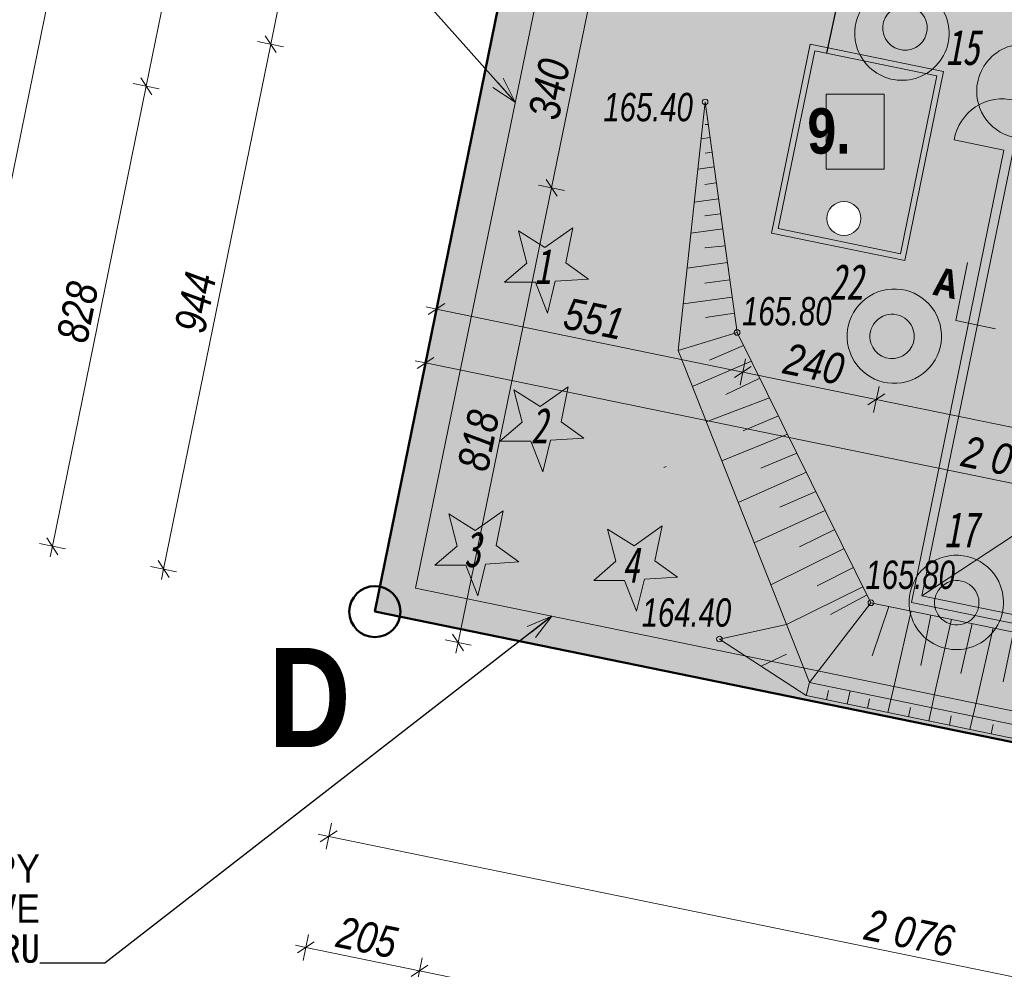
# Model space of a CAD drawing. Header units: millimetres. Extents: x -93597 to 292718, y -849320 to -636506.
# Tile 4 of 68: x 4977 to 22334, y -721969 to -705231. Entities that reach past the tile are written whole.
import ezdxf
from ezdxf.xclip import XClip

# ---------------------------------------------------------------- set-up
doc = ezdxf.new("R2010")
doc.units = ezdxf.units.MM
doc.header["$MEASUREMENT"] = 0
doc.header["$XCLIPFRAME"] = 0
for name, color, linetype, lineweight in [('! PZT - bilans terenu_Nr_pióra__229', 154, 'Continuous', 15), ('! PZT - bilans terenu_Nr_pióra__243', 100, 'Continuous', 25), ('0_Nr_pióra__1', 7, 'Continuous', 13), ('Mapa Poniatowa - do zatwierdzenia (3)_39_0_Nr_pióra__1', 7, 'Continuous', 13), ('PZT DRZEWA DO USUNIĘCIA _Nr_pióra__1', 7, 'Continuous', 13), ('PZT DRZEWA DO USUNIĘCIA _Nr_pióra__161', 7, 'Continuous', 5), ('PZT DRZEWA DO USUNIĘCIA _Nr_pióra__20', 1, 'Continuous', 13), ('PZT_Nr_pióra__41', 7, 'Continuous', 15), ('PZT_Nr_pióra__85', 7, 'Continuous', 13), ('WOD-KAN zbiornik deszcz_Nr_pióra__41', 7, 'Continuous', 15), ('WOD-KAN zbiornik sanit_Nr_pióra__37', 7, 'Continuous', 15), ('Wymiarowanie - PZT_Nr_pióra__1', 7, 'Continuous', 13), ('Wymiarowanie - PZT_Nr_pióra__101', 7, 'Continuous', 5), ('Wymiarowanie - PZT_Nr_pióra__161', 7, 'Continuous', 5)]:
    doc.layers.add(name, color=color, linetype=linetype, lineweight=lineweight)
for name, color, linetype, lineweight, true_color in [('! PZT - bilans terenu_Nr_pióra__246', 7, 'Continuous', 25, 0x42972d), ('0_Nr_pióra__140', 7, 'Continuous', 13, 0x7e20ff), ('0_Nr_pióra__214', 7, 'Continuous', 50, 0xac060b), ('0_Nr_pióra__252', 7, 'Continuous', 25, 0x623100), ('_e_elektryka_Nr_pióra__218', 7, 'Continuous', 15, 0xd90005), ('PZT DRZEWA DO USUNIĘCIA _Nr_pióra__220', 7, 'Continuous', 5, 0xd90005), ('PZT DRZEWA NOWE NASADZENIA _Nr_pióra__78', 7, 'Continuous', 13, 0x00bb5e), ('PZT_Nr_pióra__201', 7, 'Continuous', 5, 0x595959), ('PZT_Nr_pióra__212', 7, 'Continuous', 15, 0x5eaeff), ('PZT_Nr_pióra__214', 7, 'Continuous', 50, 0xac060b), ('Wymiarowanie - PZT_Nr_pióra__212', 7, 'Continuous', 15, 0x5eaeff), ('Wymiarowanie - PZT_Nr_pióra__232', 7, 'Continuous', 13, 0x24a2ff)]:
    doc.layers.add(name, color=color, linetype=linetype, lineweight=lineweight, true_color=true_color)
doc.layers.add('PZT MDCP', color=7, linetype='Continuous')
doc.layers.add('Wymiarowanie - PZT', color=7, linetype='Continuous')
doc.styles.add('GENERATED_STYLE_1', font='txt')
doc.styles.add('GENERATED_STYLE_10', font='msgothic.ttc')
doc.styles.add('GENERATED_STYLE_5', font='txt')
doc.styles.add('GENERATED_STYLE_8', font='segoeui.ttf')
doc.styles.add('GENERATED_STYLE_9', font='msgothic.ttc')
doc.linetypes.add('Przekreślana podwójnie kopia-000', pattern='A,0,[2,PT.A.Z11.Shx,S=9.920635,R=0,X=0,Y=0],-1250,0', length=1250)
doc.dimstyles.new('GENERATED_STYLE__1', dxfattribs={"dimtxt": 550.000012, "dimasz": 237.5, "dimexe": 0.18, "dimexo": 0, "dimgap": 0.09, "dimtad": 1, "dimdec": 0, "dimlfac": 0.1, "dimzin": 0, "dimdsep": 46, "dimtxsty": 'GENERATED_STYLE_1', "dimblk": 'ARROWHEAD_6', "dimblk1": 'ARROWHEAD_6', "dimblk2": 'ARROWHEAD_6', "dimcen": 0.09, "dimclrd": 7, "dimclre": 7, "dimclrt": 7, "dimadec": 1, "dimazin": 0, "dimtfac": 1, "dimtdec": 4, "dimtmove": 0, "dimatfit": 3, "dimfxl": 0, "dimtolj": 1, "dimtzin": 0, "dimarcsym": 0})
doc.dimstyles.new('GENERATED_STYLE__2', dxfattribs={"dimtxt": 550.000012, "dimasz": 237.5, "dimexe": 0.18, "dimexo": 0, "dimgap": 0.09, "dimtad": 1, "dimdec": 0, "dimlfac": 0.1, "dimzin": 0, "dimdsep": 46, "dimtxsty": 'GENERATED_STYLE_1', "dimblk": 'ARROWHEAD_6', "dimblk1": 'ARROWHEAD_6', "dimblk2": 'ARROWHEAD_6', "dimcen": 0.09, "dimclrd": 7, "dimclre": 7, "dimclrt": 7, "dimadec": 1, "dimazin": 0, "dimtfac": 1, "dimtdec": 4, "dimtmove": 2, "dimatfit": 3, "dimfxl": 0, "dimtolj": 1, "dimtzin": 0, "dimarcsym": 0})
doc.dimstyles.new('GENERATED_STYLE__3', dxfattribs={"dimtxt": 0.18, "dimasz": 456, "dimexe": 0.18, "dimexo": 0.0625, "dimgap": 0.09, "dimtad": 0, "dimtih": 1, "dimtoh": 1, "dimdec": 4, "dimzin": 0, "dimdsep": 46, "dimcen": 0.09, "dimadec": 0, "dimazin": 0, "dimtfac": 1, "dimtdec": 4, "dimtmove": 0, "dimatfit": 3, "dimldrblk": 'ARROWHEAD_3', "dimfxl": 0, "dimtolj": 1, "dimtzin": 0, "dimarcsym": 0})
picture_1 = doc.add_image_def('image1.tif', size_in_pixel=(3509, 6496))

# ---------------------------------------------------------------- blocks, each defined once
blk = doc.blocks.new('Rysunek_1_39', base_point=(43899, -710766))
at = {"layer": 'Mapa Poniatowa - do zatwierdzenia (3)_39_0_Nr_pióra__1'}
image = blk.add_image(picture_1, insert=(-93597, -636506), size_in_units=(148519, 274990), rotation=-90, dxfattribs=at)
image.set_boundary_path([(-0.5, -0.5), (3508.5, 6495.5)])
blk = doc.blocks.new('*D22')
at = {"layer": 'Wymiarowanie - PZT_Nr_pióra__101', "linetype": 'Continuous'}
for p, q in [((9974, -721813), (10068, -721354)), ((9838, -721546), (10021, -721584)), ((10021, -721584), (12025, -721995)), ((11977, -722225), (12072, -721766))]:
    blk.add_line(p, q, dxfattribs=at)
at = {"layer": 'Wymiarowanie - PZT_Nr_pióra__161', "linetype": 'Continuous'}
for p, q in [((10169, -721486), (9874, -721681)), ((12172, -721898), (11877, -722093))]:
    blk.add_line(p, q, dxfattribs=at)
at = {"layer": 'Wymiarowanie - PZT_Nr_pióra__101', "insert": (10528, -721576), "char_height": 550, "attachment_point": 7, "rotation": 348.3916, "style": 'GENERATED_STYLE_1'}
blk.add_mtext('\\A1;{\\fArial Narrow|b0|i1|c238|p34;205}', dxfattribs=at)
blk = doc.blocks.new('ARROWHEAD_6')
at = {"color": 0, "linetype": 'Continuous', "lineweight": 0}
for p, q in [((0, 0), (-1, 0)), ((-0.5, -0.5), (0.5, 0.5))]:
    blk.add_line(p, q, dxfattribs=at)
blk = doc.blocks.new('*D23')
at = {"layer": 'Wymiarowanie - PZT_Nr_pióra__101', "linetype": 'Continuous'}
for p, q in [((11977, -722225), (12072, -721766)), ((12025, -721995), (22486, -724144)), ((22439, -724374), (22533, -723915)), ((22486, -724144), (29165, -725516))]:
    blk.add_line(p, q, dxfattribs=at)
at = {"layer": 'Wymiarowanie - PZT_Nr_pióra__161', "linetype": 'Continuous'}
for p, q in [((12172, -721898), (11877, -722093)), ((22634, -724047), (22339, -724242))]:
    blk.add_line(p, q, dxfattribs=at)
at = {"layer": 'Wymiarowanie - PZT_Nr_pióra__101', "insert": (16502, -722803), "char_height": 550, "attachment_point": 7, "rotation": 348.3916, "style": 'GENERATED_STYLE_1'}
blk.add_mtext('\\A1;{\\fArial Narrow|b0|i1|c238|p34;1\xa0068}', dxfattribs=at)
blk = doc.blocks.new('*D32')
at = {"layer": 'Wymiarowanie - PZT_Nr_pióra__101', "linetype": 'Continuous'}
for p, q in [((7208, -706405), (13495, -675605)), ((5553, -714513), (7208, -706405)), ((7438, -706452), (6978, -706358)), ((5783, -714560), (5324, -714466)), ((5516, -714697), (5553, -714513))]:
    blk.add_line(p, q, dxfattribs=at)
at = {"layer": 'Wymiarowanie - PZT_Nr_pióra__161', "linetype": 'Continuous'}
for p, q in [((7111, -706258), (7306, -706553)), ((5456, -714366), (5651, -714661))]:
    blk.add_line(p, q, dxfattribs=at)
at = {"layer": 'Wymiarowanie - PZT_Nr_pióra__101', "insert": (6167, -710955), "char_height": 550, "attachment_point": 7, "rotation": 78.4637, "style": 'GENERATED_STYLE_1'}
blk.add_mtext('\\A1;{\\fArial Narrow|b0|i1|c238|p34;828}', dxfattribs=at)
blk = doc.blocks.new('*D33')
at = {"layer": 'Wymiarowanie - PZT_Nr_pióra__101', "linetype": 'Continuous'}
for p, q in [((13495, -675605), (13532, -675421)), ((7208, -706405), (13495, -675605)), ((13724, -675652), (13265, -675558)), ((7438, -706452), (6978, -706358))]:
    blk.add_line(p, q, dxfattribs=at)
at = {"layer": 'Wymiarowanie - PZT_Nr_pióra__161', "linetype": 'Continuous'}
for p, q in [((13592, -675752), (13397, -675457)), ((7111, -706258), (7306, -706553))]:
    blk.add_line(p, q, dxfattribs=at)
at = {"layer": 'Wymiarowanie - PZT_Nr_pióra__101', "insert": (10085, -691759), "char_height": 550, "attachment_point": 7, "rotation": 78.4637, "style": 'GENERATED_STYLE_1'}
blk.add_mtext('\\A1;{\\fArial Narrow|b0|i1|c238|p34;3\xa0144}', dxfattribs=at)
blk = doc.blocks.new('*D34')
at = {"layer": 'Wymiarowanie - PZT_Nr_pióra__101', "linetype": 'Continuous'}
for p, q in [((10377, -719854), (10471, -719395)), ((10240, -719587), (10424, -719625)), ((10424, -719625), (30759, -723802)), ((30712, -724032), (30806, -723572))]:
    blk.add_line(p, q, dxfattribs=at)
at = {"layer": 'Wymiarowanie - PZT_Nr_pióra__161', "linetype": 'Continuous'}
for p, q in [((10571, -719527), (10276, -719722)), ((30907, -723705), (30612, -723899))]:
    blk.add_line(p, q, dxfattribs=at)
at = {"layer": 'Wymiarowanie - PZT_Nr_pióra__101', "insert": (19838, -721446), "char_height": 550, "attachment_point": 7, "rotation": 348.3916, "style": 'GENERATED_STYLE_1'}
blk.add_mtext('\\A1;{\\fArial Narrow|b0|i1|c238|p34;2\xa0076}', dxfattribs=at)
blk = doc.blocks.new('*D35')
at = {"layer": 'Wymiarowanie - PZT_Nr_pióra__101', "linetype": 'Continuous'}
for p, q in [((10424, -719625), (30759, -723802)), ((30712, -724032), (30806, -723572)), ((30759, -723802), (43537, -726427)), ((43490, -726657), (43585, -726197))]:
    blk.add_line(p, q, dxfattribs=at)
at = {"layer": 'Wymiarowanie - PZT_Nr_pióra__161', "linetype": 'Continuous'}
for p, q in [((30907, -723705), (30612, -723899)), ((43685, -726330), (43390, -726524))]:
    blk.add_line(p, q, dxfattribs=at)
at = {"layer": 'Wymiarowanie - PZT_Nr_pióra__101', "insert": (36395, -724847), "char_height": 550, "attachment_point": 7, "rotation": 348.3916, "style": 'GENERATED_STYLE_1'}
blk.add_mtext('\\A1;{\\fArial Narrow|b0|i1|c238|p34;1\xa0305}', dxfattribs=at)
blk = doc.blocks.new('*D37')
at = {"layer": 'Wymiarowanie - PZT_Nr_pióra__101', "linetype": 'Continuous'}
for p, q in [((9401, -705663), (11262, -696544)), ((7513, -714913), (9401, -705663)), ((9630, -705710), (9171, -705616)), ((7742, -714960), (7283, -714866)), ((7475, -715097), (7513, -714913))]:
    blk.add_line(p, q, dxfattribs=at)
at = {"layer": 'Wymiarowanie - PZT_Nr_pióra__161', "linetype": 'Continuous'}
for p, q in [((9303, -705516), (9498, -705811)), ((7415, -714766), (7610, -715061))]:
    blk.add_line(p, q, dxfattribs=at)
at = {"layer": 'Wymiarowanie - PZT_Nr_pióra__101', "insert": (8243, -710784), "char_height": 550, "attachment_point": 7, "rotation": 78.4637, "style": 'GENERATED_STYLE_1'}
blk.add_mtext('\\A1;{\\fArial Narrow|b0|i1|c238|p34;944}', dxfattribs=at)
blk = doc.blocks.new('*D38')
at = {"layer": 'Wymiarowanie - PZT_Nr_pióra__101', "linetype": 'Continuous'}
for p, q in [((11262, -696544), (15454, -676005)), ((9401, -705663), (11262, -696544)), ((11492, -696591), (11033, -696497)), ((9630, -705710), (9171, -705616))]:
    blk.add_line(p, q, dxfattribs=at)
at = {"layer": 'Wymiarowanie - PZT_Nr_pióra__161', "linetype": 'Continuous'}
for p, q in [((11165, -696396), (11360, -696691)), ((9303, -705516), (9498, -705811))]:
    blk.add_line(p, q, dxfattribs=at)
at = {"layer": 'Wymiarowanie - PZT_Nr_pióra__101', "insert": (10118, -701599), "char_height": 550, "attachment_point": 7, "rotation": 78.4637, "style": 'GENERATED_STYLE_1'}
blk.add_mtext('\\A1;{\\fArial Narrow|b0|i1|c238|p34;931}', dxfattribs=at)
blk = doc.blocks.new('*D43')
at = {"layer": 'Wymiarowanie - PZT_Nr_pióra__101', "linetype": 'Continuous'}
for p, q in [((9572, -723772), (9666, -723313)), ((9435, -723505), (9619, -723543)), ((9619, -723543), (58552, -733595)), ((58505, -733824), (58599, -733365)), ((58552, -733595), (58736, -733633))]:
    blk.add_line(p, q, dxfattribs=at)
at = {"layer": 'Wymiarowanie - PZT_Nr_pióra__161', "linetype": 'Continuous'}
for p, q in [((9766, -723446), (9471, -723640)), ((58405, -733692), (58700, -733498))]:
    blk.add_line(p, q, dxfattribs=at)
at = {"layer": 'Wymiarowanie - PZT_Nr_pióra__101', "insert": (33332, -728302), "char_height": 550, "attachment_point": 7, "rotation": 348.3916, "style": 'GENERATED_STYLE_1'}
blk.add_mtext('\\A1;{\\fArial Narrow|b0|i1|c238|p34;4\xa0996}', dxfattribs=at)
blk = doc.blocks.new('*D44')
at = {"layer": 'Wymiarowanie - PZT_Nr_pióra__101', "linetype": 'Continuous'}
for p, q in [((11535, -675205), (11573, -675021)), ((11765, -675252), (11306, -675158)), ((3594, -714113), (11535, -675205)), ((3823, -714160), (3364, -714066)), ((3556, -714297), (3594, -714113))]:
    blk.add_line(p, q, dxfattribs=at)
at = {"layer": 'Wymiarowanie - PZT_Nr_pióra__161', "linetype": 'Continuous'}
for p, q in [((11633, -675352), (11438, -675057)), ((3496, -713966), (3691, -714261))]:
    blk.add_line(p, q, dxfattribs=at)
at = {"layer": 'Wymiarowanie - PZT_Nr_pióra__101', "insert": (7298, -695413), "char_height": 550, "attachment_point": 7, "rotation": 78.4637, "style": 'GENERATED_STYLE_1'}
blk.add_mtext('\\A1;{\\fArial Narrow|b0|i1|c238|p34;3\xa0971}', dxfattribs=at)
blk = doc.blocks.new('*D72')
at = {"layer": 'Wymiarowanie - PZT_Nr_pióra__101', "linetype": 'Continuous'}
for p, q in [((12083, -711511), (12177, -711052)), ((11946, -711243), (12130, -711281)), ((12130, -711281), (32473, -715460)), ((32426, -715690), (32520, -715230)), ((32473, -715460), (45251, -718085))]:
    blk.add_line(p, q, dxfattribs=at)
at = {"layer": 'Wymiarowanie - PZT_Nr_pióra__161', "linetype": 'Continuous'}
for p, q in [((12278, -711184), (11982, -711378)), ((32621, -715363), (32325, -715557))]:
    blk.add_line(p, q, dxfattribs=at)
at = {"layer": 'Wymiarowanie - PZT_Nr_pióra__101', "insert": (21548, -713103), "char_height": 550, "attachment_point": 7, "rotation": 348.3916, "style": 'GENERATED_STYLE_1'}
blk.add_mtext('\\A1;{\\fArial Narrow|b0|i1|c238|p34;2\xa0077}', dxfattribs=at)
blk = doc.blocks.new('*D73')
at = {"layer": 'Wymiarowanie - PZT_Nr_pióra__101', "linetype": 'Continuous'}
for p, q in [((12130, -711281), (32473, -715460)), ((32426, -715690), (32520, -715230)), ((32473, -715460), (45251, -718085)), ((45204, -718315), (45298, -717855)), ((45251, -718085), (61071, -721335))]:
    blk.add_line(p, q, dxfattribs=at)
at = {"layer": 'Wymiarowanie - PZT_Nr_pióra__161', "linetype": 'Continuous'}
for p, q in [((32621, -715363), (32325, -715557)), ((45399, -717988), (45104, -718182))]:
    blk.add_line(p, q, dxfattribs=at)
at = {"layer": 'Wymiarowanie - PZT_Nr_pióra__101', "insert": (38108, -716505), "char_height": 550, "attachment_point": 7, "rotation": 348.3916, "style": 'GENERATED_STYLE_1'}
blk.add_mtext('\\A1;{\\fArial Narrow|b0|i1|c238|p34;1\xa0305}', dxfattribs=at)
blk = doc.blocks.new('*D94')
at = {"layer": 'Wymiarowanie - PZT_Nr_pióra__101', "linetype": 'Continuous'}
for p, q in [((32668, -714510), (20077, -711923)), ((32715, -714280), (32621, -714739)), ((45446, -717135), (32668, -714510))]:
    blk.add_line(p, q, dxfattribs=at)
at = {"layer": 'Wymiarowanie - PZT_Nr_pióra__161', "linetype": 'Continuous'}
for p, q in [((19930, -712021), (20225, -711826)), ((32521, -714607), (32816, -714413))]:
    blk.add_line(p, q, dxfattribs=at)
at = {"layer": 'Wymiarowanie - PZT_Nr_pióra__101', "insert": (25619, -712950), "char_height": 550, "attachment_point": 7, "rotation": 348.3916, "style": 'GENERATED_STYLE_1'}
blk.add_mtext('\\A1;{\\fArial Narrow|b0|i1|c238|p34;1\xa0285}', dxfattribs=at)
blk = doc.blocks.new('*D95')
at = {"layer": 'Wymiarowanie - PZT_Nr_pióra__101', "linetype": 'Continuous'}
for p, q in [((20077, -711923), (17726, -711441)), ((20125, -711694), (20030, -712153)), ((32668, -714510), (20077, -711923))]:
    blk.add_line(p, q, dxfattribs=at)
at = {"layer": 'Wymiarowanie - PZT_Nr_pióra__161', "linetype": 'Continuous'}
for p, q in [((17579, -711538), (17874, -711343)), ((19930, -712021), (20225, -711826))]:
    blk.add_line(p, q, dxfattribs=at)
at = {"layer": 'Wymiarowanie - PZT_Nr_pióra__101', "insert": (18407, -711468), "char_height": 550, "attachment_point": 7, "rotation": 348.3916, "style": 'GENERATED_STYLE_1'}
blk.add_mtext('\\A1;{\\fArial Narrow|b0|i1|c238|p34;240}', dxfattribs=at)
blk = doc.blocks.new('*D96')
at = {"layer": 'Wymiarowanie - PZT_Nr_pióra__101', "linetype": 'Continuous'}
for p, q in [((12372, -710101), (12278, -710561)), ((12325, -710331), (12141, -710293)), ((17726, -711441), (12325, -710331)), ((17774, -711211), (17679, -711670)), ((20077, -711923), (17726, -711441))]:
    blk.add_line(p, q, dxfattribs=at)
at = {"layer": 'Wymiarowanie - PZT_Nr_pióra__161', "linetype": 'Continuous'}
for p, q in [((12473, -710234), (12177, -710428)), ((17579, -711538), (17874, -711343))]:
    blk.add_line(p, q, dxfattribs=at)
at = {"layer": 'Wymiarowanie - PZT_Nr_pióra__101', "insert": (14531, -710672), "char_height": 550, "attachment_point": 7, "rotation": 348.3916, "style": 'GENERATED_STYLE_1'}
blk.add_mtext('\\A1;{\\fArial Narrow|b0|i1|c238|p34;551}', dxfattribs=at)
blk = doc.blocks.new('Etykieta_8', base_point=(19705, -707865))
at = {"layer": '0_Nr_pióra__140', "linetype": 'Continuous'}
for p, q in [((20217, -706545), (19193, -706545)), ((19193, -706545), (19193, -707863)), ((20217, -707863), (20217, -706545)), ((19193, -707863), (20217, -707863))]:
    blk.add_line(p, q, dxfattribs=at)
at = {"layer": '0_Nr_pióra__140', "insert": (20217, -706792), "char_height": 800, "attachment_point": 3, "style": 'GENERATED_STYLE_5'}
blk.add_mtext('\\A1;{\\pt0,140000;\\fArial Narrow|b1|i0|c238|p34;9. \\fArial Narrow|b1|i0|c238|p34;\\A1{\\H.66x;\\S^  ;}\\fArial Narrow|b1|i0|c238|p34;\\fArial Narrow|b1|i0|c238|p34;\\A1{\\H.66x;\\S^  ;}\\fArial Narrow|b1|i0|c238|p34;\\fArial Narrow|b1|i0|c238|p34;\\fArial Narrow|b1|i0|c238|p34;\\fArial Narrow|b1|i0|c238|p34;\\fArial Narrow|b1|i0|c238|p34;\\fArial Narrow|b1|i0|c238|p34;\\fArial Narrow|b1|i0|c238|p34;\\fArial Narrow|b1|i0|c238|p34;\\fArial Narrow|b1|i0|c238|p34;\\fArial Narrow|b1|i0|c238|p34;\\fArial Narrow|b1|i0|c238|p34;\\fArial Narrow|b1|i0|c238|p34;\\fArial Narrow|b1|i0|c238|p34;\\fArial Narrow|b1|i0|c238|p34;\\fArial Narrow|b1|i0|c238|p34;\\fArial Narrow|b1|i0|c238|p34;\\fArial Narrow|b1|i0|c238|p34;\\fArial Narrow|b1|i0|c238|p34;\\fArial Narrow|b1|i0|c238|p34;\\fArial Narrow|b1|i0|c238|p34;\\fArial Narrow|b1|i0|c238|p34;\\fArial Narrow|b1|i0|c238|p34;\\fArial Narrow|b1|i0|c238|p34;\\fArial Narrow|b1|i0|c238|p34;\\fArial Narrow|b1|i0|c238|p34;\\fArial Narrow|b1|i0|c238|p34;}', dxfattribs=at)
blk = doc.blocks.new('ARROWHEAD_3')
at = {"color": 0, "linetype": 'Continuous', "lineweight": 0}
blk.add_line((0, 0), (-1, 0), dxfattribs=at)
at = {"color": 0, "linetype": 'Continuous', "lineweight": 0, "flags": 128}
blk.add_lwpolyline([(-1, 0.2679), (0, 0), (-1, -0.2679)], dxfattribs=at)
blk = doc.blocks.new('*D162')
at = {"layer": 'Wymiarowanie - PZT_Nr_pióra__101', "linetype": 'Continuous'}
for p, q in [((15765, -701320), (15036, -704864)), ((15036, -704864), (14352, -708195)), ((14807, -704817), (15266, -704912))]:
    blk.add_line(p, q, dxfattribs=at)
at = {"layer": 'Wymiarowanie - PZT_Nr_pióra__161', "linetype": 'Continuous'}
for p, q in [((15862, -701467), (15667, -701172)), ((15134, -705012), (14939, -704717))]:
    blk.add_line(p, q, dxfattribs=at)
at = {"layer": 'Wymiarowanie - PZT_Nr_pióra__101', "insert": (15187, -703587), "char_height": 550, "attachment_point": 7, "rotation": 78.3916, "style": 'GENERATED_STYLE_1'}
blk.add_mtext('\\A1;{\\fArial Narrow|b0|i1|c238|p34;362}', dxfattribs=at)
blk = doc.blocks.new('*D163')
at = {"layer": 'Wymiarowanie - PZT_Nr_pióra__101', "linetype": 'Continuous'}
for p, q in [((15036, -704864), (14352, -708195)), ((14807, -704817), (15266, -704912)), ((14123, -708148), (14582, -708242)), ((14352, -708195), (12706, -716211))]:
    blk.add_line(p, q, dxfattribs=at)
at = {"layer": 'Wymiarowanie - PZT_Nr_pióra__161', "linetype": 'Continuous'}
for p, q in [((15134, -705012), (14939, -704717)), ((14450, -708343), (14255, -708047))]:
    blk.add_line(p, q, dxfattribs=at)
at = {"layer": 'Wymiarowanie - PZT_Nr_pióra__101', "insert": (14480, -707025), "char_height": 550, "attachment_point": 7, "rotation": 78.3916, "style": 'GENERATED_STYLE_1'}
blk.add_mtext('\\A1;{\\fArial Narrow|b0|i1|c238|p34;340}', dxfattribs=at)
blk = doc.blocks.new('*D164')
at = {"layer": 'Wymiarowanie - PZT_Nr_pióra__101', "linetype": 'Continuous'}
for p, q in [((14123, -708148), (14582, -708242)), ((14352, -708195), (12706, -716211)), ((12476, -716164), (12935, -716258)), ((12706, -716211), (12668, -716394))]:
    blk.add_line(p, q, dxfattribs=at)
at = {"layer": 'Wymiarowanie - PZT_Nr_pióra__161', "linetype": 'Continuous'}
for p, q in [((14450, -708343), (14255, -708047)), ((12608, -716063), (12803, -716358))]:
    blk.add_line(p, q, dxfattribs=at)
at = {"layer": 'Wymiarowanie - PZT_Nr_pióra__101', "insert": (13232, -713219), "char_height": 550, "attachment_point": 7, "rotation": 78.3916, "style": 'GENERATED_STYLE_1'}
blk.add_mtext('\\A1;{\\fArial Narrow|b0|i1|c238|p34;818}', dxfattribs=at)

msp = doc.modelspace()

# ---------------------------------------------------------------- hatches: boundary and pattern name
at = {"layer": '! PZT - bilans terenu_Nr_pióra__229', "linetype": 'Continuous', "lineweight": 0, "true_color": 0x002040}
msp.add_hatch(color=158, dxfattribs=at).paths.add_polyline_path([(32195.1, -707501.1), (22889.4, -705589.5), (20877.2, -715385), (30182.9, -717296.6)])
at = {"layer": '! PZT - bilans terenu_Nr_pióra__243', "linetype": 'Continuous', "lineweight": 0, "true_color": 0x007f20}
for points in [[(15022.2, -708362.2), (14163.9, -708968.6), (13321.3, -708438.6), (13582.3, -709446.6), (12814.2, -710106), (13840.6, -710106), (14272.6, -711199), (14545.4, -710075.3), (15623.4, -710009.4), (14805.1, -709419.3)], [(15022.2, -711162.3), (14163.9, -711768.7), (13321.3, -711238.8), (13582.3, -712246.8), (12814.2, -712906.2), (13840.6, -712906.2), (14272.6, -713999.2), (14545.4, -712875.4), (15623.4, -712809.5), (14805.1, -712219.5)], [(14000.8, -713205.2), (13142.5, -713811.6), (12299.8, -713281.7), (12560.9, -714289.7), (11792.7, -714949), (12819.1, -714949), (13251.1, -716042.1), (13523.9, -714918.3), (14602, -714852.4), (13783.6, -714262.3)], [(16783.3, -713610.2), (15925, -714216.7), (15082.4, -713686.7), (15343.4, -714694.7), (14575.3, -715354.1), (15601.7, -715354.1), (16033.7, -716447.1), (16306.5, -715323.4), (17384.5, -715257.5), (16566.2, -714667.4)]]:
    msp.add_hatch(color=106, dxfattribs=at).paths.add_polyline_path(points)
at = {"layer": '! PZT - bilans terenu_Nr_pióra__246', "linetype": 'Continuous', "lineweight": 0, "true_color": 0x214b16}
h = msp.add_hatch(color=99, dxfattribs=at)
h.paths.add_polyline_path([(11237.2, -715664.7), (12137.4, -711282.7), (13171.4, -706188.3), (14168.3, -701304.4), (15106.1, -696709.8), (16695.5, -688922.9), (18415.5, -680496.5), (19177.2, -676764.7), (19552.1, -676839.9, -0.0432857), (19796.1, -677651.9), (20221, -681849.3, -0.0282975), (20083, -685796.3), (19526, -688507.7), (18196.1, -694981.6), (18172.5, -695096.8, -0.4142136), (17759.2, -695369.2), (17505, -695317), (16020, -702546), (26482, -704695.2), (26194.2, -706093.5), (32873.7, -707468.3), (32048.9, -711475.6), (38587.3, -712832.6), (38292.6, -714252.4), (53855.4, -717482.2), (54210.4, -715771.3), (58725.6, -716699.2), (59826.3, -711340.7), (60879.3, -711557), (62328.1, -704504.3), (61615.2, -704357.8, -0.4118735), (61345.6, -703945.1), (62609.8, -697791), (63429.1, -693802.4, -0.0928827), (65326.6, -690233.6, -0.0230897), (65994.5, -689472.2, -0.0175851), (67998.4, -687610.9), (66820.6, -693344.8), (65059.4, -701918.2), (63401.5, -709988.5), (62077.8, -716432.7), (60588.3, -723683.4), (60177.2, -725684.7)])
h.paths.add_polyline_path([(19291.6, -708943.4, 0.6744408), (19807.3, -708735, 0.5832263), (19352.8, -708477.8, 0.4823601)], flags=0)
h.paths.add_polyline_path([(32195.1, -707501.1), (22889.4, -705589.5), (20877.2, -715385), (30182.9, -717296.6)], flags=0)
at = {"layer": 'PZT DRZEWA DO USUNIĘCIA _Nr_pióra__1', "linetype": 'Continuous'}
for points in [[(20474.3, -705395.7, 1), (20704.6, -705356, 1)], [(20247.7, -710832.7, 1), (20478, -710793, 1)], [(21387.8, -715527.2, 1), (21618.1, -715487.5, 1)]]:
    msp.add_hatch(color=256, dxfattribs=at).paths.add_polyline_path(points)
at = {"layer": 'PZT DRZEWA DO USUNIĘCIA _Nr_pióra__220', "linetype": 'Continuous', "lineweight": 0, "true_color": 0x360001}
for points in [[(19748.6, -705756.4, 1), (21309.1, -705179.8, 1)], [(21899.5, -706780.6, 1), (23459.9, -706204, 1)], [(19614.6, -711097.3, 1), (21175.1, -710520.8, 1)], [(20707.5, -715790.4, 1), (22268, -715213.8, 1)]]:
    msp.add_hatch(color=18, dxfattribs=at).paths.add_polyline_path(points)
at = {"layer": 'PZT DRZEWA DO USUNIĘCIA _Nr_pióra__220', "linetype": 'Continuous', "lineweight": 0, "true_color": 0xa20003}
for points in [[(20209.3, -705495.1, 1), (20956.1, -705258, 1)], [(19982.6, -710932.1, 1), (20729.5, -710695, 1)], [(21122.7, -715626.6, 1), (21869.6, -715389.5, 1)]]:
    msp.add_hatch(color=14, dxfattribs=at).paths.add_polyline_path(points)

# ---------------------------------------------------------------- linework, layer by layer
at = {"layer": '0_Nr_pióra__1', "linetype": 'Continuous', "flags": 128}
msp.add_lwpolyline([(21687.2, -709512.8), (21478.2, -710535.7), (22176.6, -710678.4)], dxfattribs=at)
at = {"layer": '0_Nr_pióra__214', "linetype": 'Continuous', "flags": 128}
msp.add_lwpolyline([(68207.2, -686594.7), (60177.2, -725684.7), (11237.2, -715664.7), (19177.2, -676764.7)], close=True, dxfattribs=at)
at = {"layer": '0_Nr_pióra__252', "linetype": 'Continuous'}
msp.add_line((19207.9, -705821.6), (19820.9, -702928.3), dxfattribs=at)
at = {"layer": '_e_elektryka_Nr_pióra__218', "linetype": 'Continuous', "flags": 128}
for points in [[(16577.3, -699210.8), (15303, -698949), (11954.1, -715251.7)], [(34854.2, -719955.9), (11954.1, -715251.7)]]:
    msp.add_lwpolyline(points, dxfattribs=at)
at = {"layer": 'PZT DRZEWA DO USUNIĘCIA _Nr_pióra__161', "linetype": 'Continuous', "flags": 128}
for points in [[(19748.6, -705756.4, 1), (21309.1, -705179.8, 1)], [(20209.3, -705495.1, 1), (20956.1, -705258, 1)], [(21899.5, -706780.6, 1), (23459.9, -706204, 1)], [(19614.6, -711097.3, 1), (21175.1, -710520.8, 1)], [(19982.6, -710932.1, 1), (20729.5, -710695, 1)], [(20707.5, -715790.4, 1), (22268, -715213.8, 1)], [(21122.7, -715626.6, 1), (21869.6, -715389.5, 1)]]:
    msp.add_lwpolyline(points, format="xyb", close=True, dxfattribs=at)
at = {"layer": 'PZT DRZEWA NOWE NASADZENIA _Nr_pióra__78', "linetype": 'Continuous', "flags": 128}
for points in [[(14066.9, -709859.4), (13524.3, -709859.4), (13915, -709523.9), (13767.8, -708955.3), (14235.1, -709249.2), (14729.3, -708900), (14602.8, -709515.7), (15002.7, -709804.1), (14417.9, -709839.9), (14281.4, -710402)], [(13985.8, -712660.1), (13443.2, -712660.1), (13833.9, -712324.7), (13686.7, -711756), (14154, -712049.9), (14648.2, -711700.8), (14521.7, -712316.5), (14921.6, -712604.9), (14336.8, -712640.6), (14200.3, -713202.8)], [(12839.7, -714844.8), (12297, -714844.8), (12687.8, -714509.3), (12540.5, -713940.7), (13007.8, -714234.6), (13502, -713885.4), (13375.5, -714501.2), (13775.5, -714789.5), (13190.6, -714825.3), (13054.1, -715387.4)], [(15637.9, -715113.2), (15095.3, -715113.2), (15486, -714777.8), (15338.7, -714209.1), (15806.1, -714503), (16300.3, -714153.9), (16173.8, -714769.6), (16573.7, -715058), (15988.8, -715093.7), (15852.4, -715655.8)]]:
    msp.add_lwpolyline(points, close=True, dxfattribs=at)
at = {"layer": 'PZT_Nr_pióra__212', "linetype": 'Continuous'}
for p, q in [((16582.8, -711064.6), (17059.5, -706681.4)), ((17623.4, -710743.1), (17059.5, -706681.4)), ((17114.8, -707079.8), (17058.8, -707079.7)), ((17146.4, -707307.1), (16989, -707328.9)), ((17182.4, -707566.7), (17057.8, -707584)), ((17218.5, -707826.4), (16930.6, -707866.4)), ((17257.3, -708106), (17056.8, -708133.9)), ((17296.1, -708385.6), (16867.6, -708445.1)), ((17332.9, -708650.7), (17055.7, -708689.2)), ((17369.7, -708915.8), (16808, -708993.8)), ((17411.1, -709214), (17054.6, -709251.8)), ((17452.5, -709512.1), (16740.9, -709611)), ((17494.7, -709815.9), (17053.4, -709877.1)), ((17536.9, -710119.6), (16672.5, -710239.6)), ((17576.7, -710406.6), (17066.9, -710477.3)), ((17623.4, -710743.1), (16582.8, -711064.6)), ((18902, -716913.9), (16582.8, -711064.6)), ((17736.8, -710972.1), (17136.1, -711234.3)), ((17875.7, -711252.6), (16851.1, -711691.3)), ((18023.1, -711550.1), (17423.7, -711836.4)), ((18193.6, -711894.5), (17079.7, -712317.9)), ((18352.5, -712215.4), (17730.1, -712477.9)), ((18511.4, -712536.4), (17352.9, -713006.8)), ((18677.8, -712872.4), (18043.8, -713134.6)), ((16330.9, -713122.1), (16371.3, -713108.2)), ((18844.2, -713208.5), (17643.2, -713739.2)), ((19010.7, -713544.5), (18374, -713825.8)), ((19177.1, -713880.6), (17926.9, -714454.5)), ((19343.5, -714216.7), (18720.7, -714525)), ((19509.9, -714552.7), (18219.2, -715191.8)), ((19676.3, -714888.8), (19034, -715206.8)), ((19842.7, -715224.8), (18496.6, -715891.4)), ((19914.1, -715369.1), (19272.7, -715712.6)), ((20301.2, -715572.9), (20006.7, -716444.5)), ((20692.1, -715653.2), (20405.7, -716920.3)), ((21037, -715724.1), (20861.3, -716613.4)), ((21400.4, -715798.7), (21113.9, -717065.8)), ((17312.7, -716147.5), (18496.6, -715891.4)), ((21770.1, -715874.7), (21565, -716752.5)), ((22135, -715949.6), (21848.6, -717216.7)), ((18839.3, -717145.2), (17312.7, -716147.5)), ((22495.7, -716023.7), (22315.5, -716900.8)), ((18045.1, -716626.2), (18496.3, -716415.9)), ((18902, -716913.9), (18839.3, -717145.2)), ((32083.4, -719640.6), (18902, -716913.9)), ((20405.7, -716920.3), (20282.9, -717443.9)), ((19200.2, -717219.9), (19234.7, -717053.1)), ((19615.6, -717061.5), (19560.9, -717294.5)), ((19921.9, -717369.2), (19956.4, -717202.5)), ((21113.9, -717065.8), (21004.8, -717593.3)), ((20643.8, -717518.6), (20678.3, -717351.9)), ((21848.6, -717216.7), (21725.3, -717742.3)), ((21365, -717667.8), (21399.5, -717501.2)), ((22103.2, -717820.5), (22137.6, -717653.9))]:
    msp.add_line(p, q, dxfattribs=at)
at = {"layer": 'PZT_Nr_pióra__212', "linetype": 'Continuous', "flags": 128}
for points in [[(49709.1, -719527.9), (39644.9, -719559.8), (39949.1, -719609), (19982.6, -715507.5), (17623.4, -710743.1)], [(19982.6, -715507.5), (18902, -716913.9)], [(39424.4, -721381.6), (31878.4, -719843), (18839.3, -717145.2)]]:
    msp.add_lwpolyline(points, dxfattribs=at)
at = {"layer": 'PZT_Nr_pióra__214', "linetype": 'Continuous'}
msp.add_circle((11237.2, -715664.7), 450, dxfattribs=at)
at = {"layer": 'PZT_Nr_pióra__41', "linetype": 'Przekreślana podwójnie kopia-000', "flags": 128}
msp.add_lwpolyline([(22328.1, -707532.9), (20700.3, -715501.7), (30299.6, -717473.7), (32372.2, -707384.4), (22773.1, -705412.5), (22512.9, -706652.3)], dxfattribs=at)
at = {"layer": 'PZT_Nr_pióra__41', "linetype": 'Continuous', "flags": 128}
msp.add_lwpolyline([(22328.1, -707532.9), (21447.2, -707348, -0.4363035), (22512.9, -706652.1)], format="xyb", dxfattribs=at)
at = {"layer": 'WOD-KAN zbiornik deszcz_Nr_pióra__41', "linetype": 'Continuous'}
msp.add_line((20877.2, -715385), (23238.8, -713828.3), dxfattribs=at)
at = {"layer": 'WOD-KAN zbiornik deszcz_Nr_pióra__41', "linetype": 'Continuous', "flags": 128}
msp.add_lwpolyline([(32195.1, -707501.1), (22889.4, -705589.5), (20877.2, -715385), (30182.9, -717296.6)], close=True, dxfattribs=at)
at = {"layer": 'WOD-KAN zbiornik sanit_Nr_pióra__37', "linetype": 'Continuous', "flags": 128}
for points in [[(20580.5, -709474.4), (21264.6, -706143.9), (18913.7, -705661), (18229.6, -708991.4)], [(20502.7, -709356.3), (21146.6, -706221.7), (18991.6, -705779.1), (18347.7, -708913.6)]]:
    msp.add_lwpolyline(points, close=True, dxfattribs=at)
at = {"layer": 'WOD-KAN zbiornik sanit_Nr_pióra__37', "linetype": 'Continuous'}
msp.add_circle((19507.3, -708735), 300, dxfattribs=at)
at = {"layer": 'Wymiarowanie - PZT_Nr_pióra__212', "linetype": 'Continuous'}
for centre in [(17059.5, -706681.4), (17623.4, -710743.1), (19982.6, -715507.5), (17312.7, -716147.5)]:
    msp.add_circle(centre, 50, dxfattribs=at)

# ---------------------------------------------------------------- block references
at = {"color": 190, "linetype": 'Continuous', "lineweight": 13, "true_color": 0x7e20ff}
msp.add_blockref('Etykieta_8', (19705.3, -707865.3), dxfattribs=at)
at = {"layer": 'PZT MDCP', "linetype": 'Continuous'}
ref = msp.add_blockref('Rysunek_1_39', (43898.5, -710766), dxfattribs=at)
XClip(ref).set_block_clipping_path([(-93596.6232862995, -785025.7477940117), (181393.6544914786, -636506.3033495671)])

# ---------------------------------------------------------------- texts
at = {"layer": 'PZT DRZEWA DO USUNIĘCIA _Nr_pióra__20', "linetype": 'Continuous', "char_height": 625, "attachment_point": 9, "style": 'GENERATED_STYLE_10'}
for s, insert in [('\\A1;{\\W0.700000x;\\fMS Gothic|b0|i1|c238|p49;15}', (21893.2, -706039.3)), ('\\A1;{\\W0.700000x;\\fMS Gothic|b0|i1|c238|p49;22}', (19843.4, -710163.9)), ('\\A1;{\\W0.700000x;\\fMS Gothic|b0|i1|c238|p49;17}', (21864.9, -714533.3))]:
    msp.add_mtext(s, dxfattribs=dict(at, insert=insert))
at = {"layer": 'PZT DRZEWA NOWE NASADZENIA _Nr_pióra__78', "linetype": 'Continuous', "char_height": 625, "attachment_point": 9, "style": 'GENERATED_STYLE_10'}
for s, insert in [('\\A1;{\\W0.700000x;\\fMS Gothic|b0|i1|c238|p49;1}', (14342.9, -709892.1)), ('\\A1;{\\W0.700000x;\\fMS Gothic|b0|i1|c238|p49;2}', (14282.8, -712699)), ('\\A1;{\\W0.700000x;\\fMS Gothic|b0|i1|c238|p49;3}', (13106.2, -714889.9)), ('\\A1;{\\W0.700000x;\\fMS Gothic|b0|i1|c238|p49;4}', (15890.5, -715152.2))]:
    msp.add_mtext(s, dxfattribs=dict(at, insert=insert))
at = {"layer": 'PZT_Nr_pióra__201', "linetype": 'Continuous', "insert": (5333.8, -721860.4), "char_height": 500, "width": 12242.908, "attachment_point": 9, "line_spacing_factor": 0.845178, "style": 'GENERATED_STYLE_9'}
msp.add_mtext('\\A1;{\\fMS Gothic|b0|i0|c238|p49;KABEL ZASILAJĄCY SŁUPY OŚWIETLENIOWE \\P\\fMS Gothic|b0|i0|c238|p49;+ RURA OPTO + KABEL DO PIEZOMETRU}', dxfattribs=at)
at = {"layer": 'PZT_Nr_pióra__214', "linetype": 'Continuous', "insert": (10087.3, -716302.5), "char_height": 1750, "width": 1250, "attachment_point": 2, "style": 'GENERATED_STYLE_5'}
msp.add_mtext('\\A1;{\\fArial Narrow|b1|i0|c238|p34;D}', dxfattribs=at)
at = {"layer": 'Wymiarowanie - PZT_Nr_pióra__1', "linetype": 'Continuous', "insert": (21061.4, -710076.2), "char_height": 500, "attachment_point": 7, "rotation": 348.3916, "style": 'GENERATED_STYLE_8'}
msp.add_mtext('\\A1;{\\W0.900000x;\\fSegoe UI|b1|i0|c238|p34;A}', dxfattribs=at)
at = {"layer": 'Wymiarowanie - PZT_Nr_pióra__232', "linetype": 'Continuous', "char_height": 500, "style": 'GENERATED_STYLE_1'}
for s, insert, attachment_point in [('\\A1;{\\W0.900000x;\\fArial Narrow|b0|i1|c238|p34;165.40}', (16843.2, -707028.3), 9), ('\\A1;{\\W0.900000x;\\fArial Narrow|b0|i1|c238|p34;165.80}', (17712.3, -710625.9), 7), ('\\A1;{\\W0.900000x;\\fArial Narrow|b0|i1|c238|p34;165.80}', (19886.6, -715271.2), 7), ('\\A1;{\\W0.900000x;\\fArial Narrow|b0|i1|c238|p34;164.40}', (17519.3, -715937.6), 9)]:
    msp.add_mtext(s, dxfattribs=dict(at, insert=insert, attachment_point=attachment_point))

# ---------------------------------------------------------------- dimensions: what is measured, and where the dimension line sits
at = {"layer": 'Wymiarowanie - PZT', "linetype": 'Continuous'}
for base, p1, p2, angle, dimstyle, picture, middle, turn in [((11535.3, -675204.9), (5553.2, -714513.3), (19177.2, -676764.7), 78.46371, 'GENERATED_STYLE__1', '*D44', (7216.9, -694436.8), 78.46371), ((13494.9, -675604.9), (32048.9, -711475.6), (19177.2, -676764.7), 78.46371, 'GENERATED_STYLE__1', '*D33', (10003.9, -690782.8), 78.46371), ((7208.1, -706405.3), (7512.8, -714913.2), (32048.9, -711475.6), 78.46371, 'GENERATED_STYLE__1', '*D32', (6023, -710286.2), 78.46371), ((11262.2, -696543.9), (33475.9, -710577.4), (35348.8, -701460.2), 78.46371, 'GENERATED_STYLE__1', '*D38', (9973.9, -700930.5), 78.46371), ((9400.8, -705663.3), (28378, -719172.1), (33475.9, -710577.4), 78.46371, 'GENERATED_STYLE__1', '*D37', (8099.2, -710115.2), 78.46371), ((15036.4, -704864.5), (17456.2, -701667.1), (18913.7, -705661), 258.3916, 'GENERATED_STYLE__1', '*D162', (15043.1, -702918.5), 78.3916), ((12024.6, -721995.3), (11237.2, -715664.7), (16020, -702546), 348.3916, 'GENERATED_STYLE__1', '*D22', (11196.5, -721432.1), 348.3916), ((22486.1, -724144.3), (16020, -702546), (26194.2, -706093.5), 348.3916, 'GENERATED_STYLE__1', '*D23', (17478.2, -722722.5), 348.3916), ((14352.3, -708194.9), (18913.7, -705661), (18229.6, -708991.4), 258.3916, 'GENERATED_STYLE__1', '*D163', (14336.9, -706356.2), 78.3916), ((12705.6, -716210.7), (18229.6, -708991.4), (16587.5, -717008.1), 258.3916, 'GENERATED_STYLE__2', '*D164', (13088.7, -712550.8), 78.3916), ((12325, -710330.9), (18229.6, -708991.4), (12469.7, -709626.1), 168.3916, 'GENERATED_STYLE__1', '*D96', (15199.2, -710528.3), 348.3916), ((17726.5, -711440.5), (20580.5, -709474.4), (18229.6, -708991.4), 168.3916, 'GENERATED_STYLE__1', '*D95', (19075.5, -711324.6), 348.3916), ((20077.4, -711923.5), (33475.9, -710577.4), (20580.5, -709474.4), 168.3916, 'GENERATED_STYLE__1', '*D94', (26595.5, -712869.4), 348.3916), ((32472.9, -715460.1), (12441.7, -709763.5), (33475.9, -710577.4), 348.3916, 'GENERATED_STYLE__1', '*D72', (22524.2, -713023.3), 348.3916), ((30759.3, -723802.1), (11237.2, -715664.7), (33475.9, -710577.4), 348.3916, 'GENERATED_STYLE__1', '*D34', (20814.3, -721366.1), 348.3916), ((43537.5, -726427), (33475.9, -710577.4), (46254.1, -713202.3), 348.3916, 'GENERATED_STYLE__1', '*D35', (37371.1, -724767.3), 348.3916), ((45251.1, -718085), (33475.9, -710577.4), (46254.1, -713202.3), 348.3916, 'GENERATED_STYLE__1', '*D73', (39084.8, -716425.2), 348.3916), ((58552.2, -733594.9), (11237.2, -715664.7), (60177.2, -725684.7), 348.3916, 'GENERATED_STYLE__1', '*D43', (34308.3, -728221.6), 348.3916)]:
    dim = msp.add_linear_dim(base=base, p1=p1, p2=p2, angle=angle, dimstyle=dimstyle, dxfattribs=at)
    dim.commit()
    dim.dimension.update_dxf_attribs({"geometry": picture, "text_midpoint": middle, "dimtype": 160, "text_rotation": turn})

# ---------------------------------------------------------------- leaders
at = {"layer": 'PZT_Nr_pióra__201', "linetype": 'Continuous', "annotation_type": 0, "has_hookline": 1, "hookline_direction": 1, "text_width": 11641.5}
msp.add_leader([(14357.2, -715745.4), (6475.4, -721860.4), (5333.9, -721860.4)], dimstyle='GENERATED_STYLE__3', dxfattribs=at)
at = {"layer": 'PZT_Nr_pióra__85', "linetype": 'Continuous', "annotation_type": 0, "has_hookline": 1, "hookline_direction": 1, "text_width": 11641.5}
msp.add_leader([(13714, -706684.4), (5069.4, -696999.2), (4635.2, -696999.2)], dimstyle='GENERATED_STYLE__3', dxfattribs=at)

doc.saveas('drawing.dxf')
